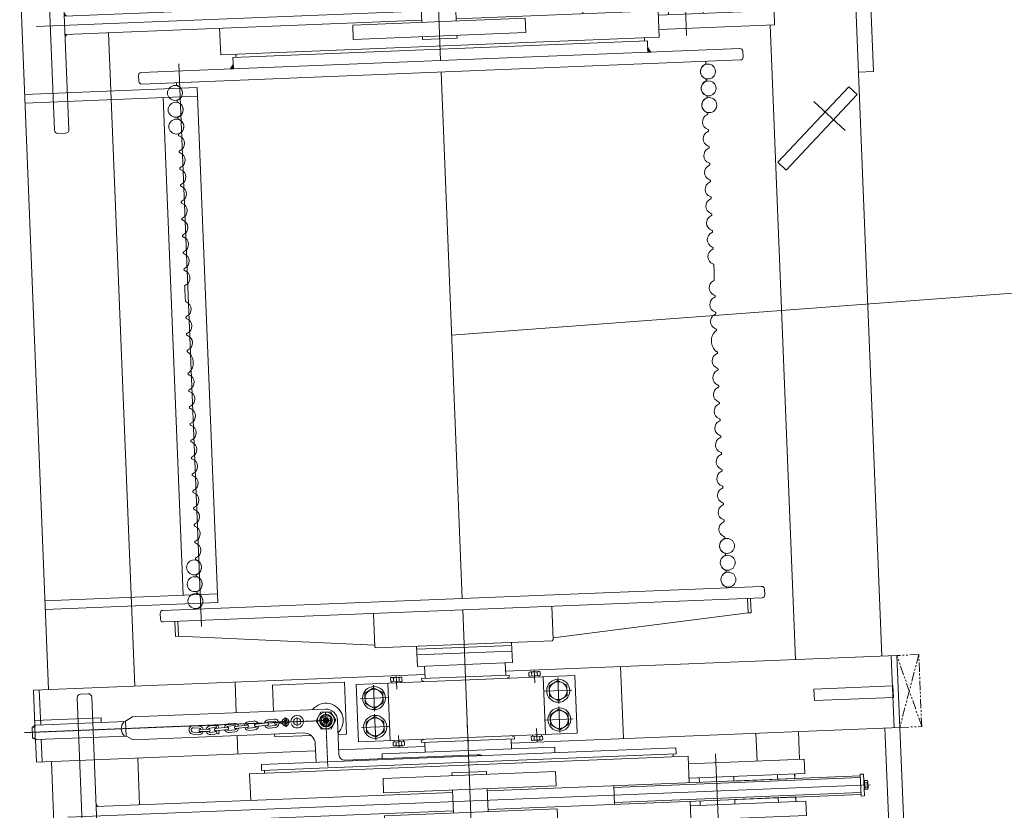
# Model space of a CAD drawing. Header units: millimetres. Extents: x 53746 to 116821, y -810352 to -765802.
# Tile 4 of 256: x 59640 to 61350, y -793924 to -792551. Entities that reach past the tile are written whole.
import ezdxf

# ---------------------------------------------------------------- set-up
doc = ezdxf.new("R2010")
doc.units = ezdxf.units.MM
doc.header["$MEASUREMENT"] = 0
for name, pattern in [('CENTER', [0.6, 0.4, -0.1, 0, -0.1]), ('CENTER2', [28.575, 19.05, -3.175, 3.175, -3.175]), ('DGN Style 3', [2002.806, 1430.575714, -572.230286]), ('DGN Style 4', [2290.351719, 1144.460571, -572.230286, 1.430576, -572.230286]), ('HIDDEN2', [0.1875, 0.125, -0.0625]), ('PHANTOM2', [31.75, 15.875, -3.175, 3.175, -3.175, 3.175, -3.175])]:
    doc.linetypes.add(name, pattern=pattern)
doc.layers.add('Main Cradle Rails', color=7, linetype='Continuous', lineweight=0)

# ---------------------------------------------------------------- blocks, each defined once
blk = doc.blocks.new('A$C3E8C24B4_2')
at = {"color": 0, "lineweight": -2}
for p, q in [((-70, 30), (-70, 260)), ((-72, 51), (-70, 51)), ((0, 20), (-60, 20)), ((20, 0), (20, -335.5)), ((-40, -20), (-72, -20)), ((-20, -40), (-20, -335.5)), ((-5.5, -67.8), (-1.7, -68)), ((-1.6, -66.1), (-3, -87.3)), ((0.7, -87.6), (2.1, -66.4)), ((2, -68.3), (5.7, -68.5)), ((-2, -71.7), (-5.7, -71.5)), ((5.5, -72.2), (1.7, -72)), ((-9.4, -98.8), (-8.8, -88.8)), ((-5.7, -99.1), (-5, -89.1)), ((-4, -101.1), (-5.4, -122.3)), ((-1.6, -122.5), (-0.2, -101.3)), ((2.4, -89.6), (1.8, -99.6)), ((5.5, -99.8), (6.2, -89.8)), ((-11.8, -133.7), (-11.1, -123.8)), ((-8, -134), (-7.4, -124)), ((-6.3, -136), (-7.7, -157.2)), ((-4, -157.4), (-2.6, -136.2)), ((0.1, -124.5), (-0.6, -134.5)), ((3.2, -134.7), (3.9, -124.8)), ((-13.5, -158.7), (-14.1, -168.7)), ((-9.7, -158.9), (-10.4, -168.9)), ((-8.6, -170.9), (-10.1, -192.1)), ((-2.9, -169.4), (-2.2, -159.4)), ((1.5, -159.7), (0.8, -169.7)), ((-9.7, -186.5), (-13.4, -186.2)), ((-6.3, -192.4), (-4.9, -171.1)), ((-2.2, -187), (-5.9, -186.7)), ((-15.8, -193.6), (-16.3, -200.7)), ((-13.7, -190), (-9.9, -190.2)), ((-12.5, -201), (-12, -193.8)), ((-10.8, -203.1), (-10.5, -218.9)), ((-6.7, -218.8), (-7, -203.1)), ((-6.2, -190.5), (-2.4, -190.7)), ((-4.6, -194.3), (-5, -201.5)), ((-1.3, -201.7), (-0.8, -194.6)), ((-15.8, -221.6), (-14.6, -231.5)), ((-12.1, -221.2), (-10.9, -231.1)), ((-3.4, -230.2), (-4.6, -220.3)), ((-0.9, -219.8), (0.3, -229.7)), ((-13, -347.5), (-20, -335.5)), ((13, -347.5), (20, -335.5)), ((12.5, -347.5), (-13.5, -347.5)), ((-13, -347.5), (-13, -503.5)), ((-13, -347.5), (13, -347.5)), ((12, -503.5), (12, -347.5)), ((-12.8, -504.4), (-10, -510)), ((-11, -505.5), (10, -505.5)), ((-11, -505.5), (10, -505.5)), ((-10, -510), (-10, -505.5)), ((9, -510), (-10, -510)), ((11.8, -504.4), (9, -510)), ((9, -510), (9, -505.5))]:
    blk.add_line(p, q, dxfattribs=at)
at = {"color": 0, "linetype": 'HIDDEN2', "lineweight": -2, "ltscale": 25}
blk.add_line((-72, 67), (-70, 67), dxfattribs=at)
at = {"color": 0, "linetype": 'CENTER', "lineweight": -2, "ltscale": 5}
for p, q in [((14.5, 0), (-14.5, 0)), ((0, 11.8), (0, -11.8)), ((0, -42.6), (0, -57.4)), ((7.2, -70), (-7.2, -70))]:
    blk.add_line(p, q, dxfattribs=at)
at = {"color": 0, "linetype": 'CENTER', "lineweight": -2, "ltscale": 0.5}
for p, q in [((-80, 0), (0, 0)), ((0, 0), (0, -524.3))]:
    blk.add_line(p, q, dxfattribs=at)
at = {"color": 0, "linetype": 'CENTER', "lineweight": -2}
blk.add_line((7.2, -50), (-7.2, -50), dxfattribs=at)
at = {"color": 0, "lineweight": -2, "flags": 128}
blk.add_lwpolyline([(0, 17), (14.7, 8.5), (14.7, -8.5), (0, -17), (-14.7, -8.5), (-14.7, 8.5), (0, 17)], close=True, dxfattribs=at)
for points in [[(0, 5.5), (4.8, 2.8), (4.8, -2.8), (0, -5.5), (-4.8, -2.8), (-4.8, 2.8), (0, 5.5)], [(-10.1, -505.6), (-10.1, -509.6), (-12.4, -505), (-11.3, -505.7), (-10.3, -505.6), (-10.2, -509.1), (-12.1, -505.3), (-11.1, -506.1), (-10.4, -505.7), (-10.4, -508.4), (-11.8, -505.8), (-11.2, -506.3), (-10.5, -506.1), (-10.5, -507.9), (-11.4, -506.3), (-10.7, -506.4), (-10.7, -507.3), (-11, -506.5), (-10.7, -506.7), (-10.5, -505.8), (-11.6, -505.7), (-10.4, -507.1), (-11.2, -506.6), (-10.3, -508.3)], [(9.1, -505.6), (9.1, -509.6), (11.4, -505), (10.3, -505.7), (9.3, -505.6), (9.2, -509.1), (11.1, -505.3), (10.1, -506.1), (9.4, -505.7), (9.4, -508.4), (10.8, -505.8), (10.2, -506.3), (9.5, -506.1), (9.5, -507.9), (10.4, -506.3), (9.7, -506.4), (9.7, -507.3), (10, -506.5), (9.7, -506.7), (9.5, -505.8), (10.6, -505.7), (9.4, -507.1), (10.2, -506.6), (9.3, -508.3)]]:
    blk.add_lwpolyline(points, dxfattribs=at)
at = {"color": 0, "lineweight": -2}
for centre, radius in [((0, 0), 14.7), ((0, 0), 11), ((0, 0), 10), ((0, 0), 4.76), ((0, 0), 4.12), ((0, 0), 3), ((0, 0), 2.5), ((0, -50), 6.25), ((0, -50), 6.25), ((0, -70), 6.25)]:
    blk.add_circle(centre, radius, dxfattribs=at)
for centre, radius, start, end in [((-90, 260), 20, 0, 25.8407), ((-60, 30), 10, 180, 269.9999), ((0, 0), 30, 311.8116, 138.1897), ((0, 0), 30, 311.8116, 138.1897), ((0, 0), 20, 0, 89.9999), ((0, 0), 8, 60, 30), ((-40, -40), 20, 360, 90), ((0, -50), 11, 275.9877, 256.3587), ((-5.6, -69.6), 1.87, 86.1628, 176.1668), ((0.3, -66.3), 1.87, 356.1668, 176.1724), ((-1.3, -89.3), 7.5, 100.6511, 176.1729), ((-5.6, -69.6), 1.87, 176.1668, 266.1921), ((-1.3, -89.3), 7.5, 356.1703, 71.6957), ((5.6, -70.4), 1.87, 266.1776, 356.1668), ((5.6, -70.4), 1.87, 356.1668, 86.1772), ((-2, -99.3), 7.5, 176.1707, 251.6986), ((-2, -99.3), 3.75, 176.1705, 236.1749), ((-1.3, -89.3), 3.75, 116.1682, 176.1709), ((-2.1, -101.2), 1.87, 356.1729, 176.1658), ((-1.2, -87.5), 1.87, 176.1715, 356.1686), ((-2, -99.3), 7.5, 280.6513, 356.1705), ((-2, -99.3), 3.75, 296.1758, 356.17), ((-1.3, -89.3), 3.75, 356.1696, 56.17), ((-3.6, -124.3), 7.5, 100.6474, 176.1721), ((-3.6, -124.3), 7.5, 356.1701, 71.6958), ((-4.3, -134.2), 7.5, 176.1699, 251.6917), ((-4.3, -134.2), 3.75, 176.171, 236.1688), ((-3.6, -124.3), 3.75, 116.1748, 176.1712), ((-4.4, -136.1), 1.87, 356.1724, 176.1672), ((-3.5, -122.4), 1.87, 176.1677, 356.1705), ((-4.3, -134.2), 7.5, 280.6475, 356.1701), ((-4.3, -134.2), 3.75, 296.169, 356.1693), ((-3.6, -124.3), 3.75, 356.1688, 56.1761), ((-6, -159.2), 7.5, 100.6513, 176.1712), ((-6, -159.2), 7.5, 356.1703, 71.6917), ((-6.6, -169.2), 7.5, 176.171, 251.692), ((-6.6, -169.2), 3.75, 176.1695, 236.1687), ((-6, -159.2), 3.75, 116.169, 176.1696), ((-6.8, -171), 1.87, 356.1729, 176.17), ((-5.8, -157.3), 1.87, 176.1672, 356.1719), ((-6.6, -169.2), 7.5, 280.6475, 356.1707), ((-6.6, -169.2), 3.75, 296.1616, 356.171), ((-6, -159.2), 3.75, 356.1719, 56.175), ((-13.5, -188.1), 1.87, 86.1772, 176.1701), ((-13.5, -188.1), 1.87, 176.1701, 266.1628), ((-2.3, -188.9), 1.87, 356.1668, 86.1771), ((-8.8, -201.2), 7.5, 176.1711, 255.3956), ((-8.3, -194.1), 7.5, 144.6959, 176.172), ((-8.8, -201.2), 3.75, 176.1708, 238.2375), ((-8.3, -194.1), 3.75, 116.1701, 176.1712), ((-8.9, -203.1), 1.87, 1.171, 181.1696), ((-8.2, -192.2), 1.87, 176.169, 356.1729), ((-8.8, -201.2), 3.75, 298.3183, 356.1709), ((-8.8, -201.2), 7.5, 284.3583, 356.17), ((-8.3, -194.1), 3.75, 356.1705, 56.162), ((-2.3, -188.9), 1.87, 266.1627, 356.1668), ((-8.3, -194.1), 7.5, 356.1709, 27.6452), ((-8.4, -220.7), 7.5, 107.1604, 186.9994), ((-8.4, -220.7), 3.75, 124.5899, 187.0001), ((-8.6, -218.8), 1.87, 181.1697, 7.0029), ((-8.4, -220.7), 7.5, 7.0004, 78.1925), ((-8.4, -220.7), 3.75, 7.001, 64.478), ((-7.1, -230.6), 7.5, 186.9999, 7.0001), ((-7.1, -230.6), 3.75, 186.9994, 7.0003), ((-0.5, -337.4), 18.1, 226.3966, 313.6034), ((-11, -503.5), 2, 180, 270), ((-11, -503.5), 2, 180, 270), ((-11, -503.5), 2, 180, 270), ((-11, -503.5), 2, 180, 270), ((10, -503.5), 2, 270, 0), ((10, -503.5), 2, 270, 0), ((10, -503.5), 2, 270, 0)]:
    blk.add_arc(centre, radius, start, end, dxfattribs=at)
blk = doc.blocks.new('A$C55094F60')
at = {"color": 0, "lineweight": -2}
for p, q in [((187.5, -24.5), (187.5, 1369.1)), ((206.5, 1358.8), (168.5, 1358.8)), ((206.5, 1352.8), (168.5, 1352.8)), ((195.6, 1359.7), (179.6, 1359.7)), ((195.6, 1359.7), (179.6, 1359.7)), ((179.6, 1359.7), (179.6, 1359.3)), ((179.6, 1359.7), (179.6, 1358.8)), ((195.5, 1358.8), (179.6, 1358.8)), ((180.1, 1364.4), (180.1, 1359.7)), ((180.1, 1364.4), (180.1, 1359.7)), ((193.2, 1365.4), (181.9, 1365.4)), ((193.2, 1365.4), (181.9, 1365.4)), ((183.8, 1364.4), (183.8, 1359.7)), ((183.8, 1364.4), (183.8, 1359.7)), ((191.3, 1364.4), (191.3, 1359.7)), ((191.3, 1364.4), (191.3, 1359.7)), ((195.1, 1359.7), (195.1, 1364.4)), ((195.1, 1359.7), (195.1, 1364.4)), ((195.6, 1359.3), (195.6, 1359.7)), ((195.6, 1358.8), (195.6, 1359.7)), ((252.1, 1103.3), (126.5, 1103.3)), ((203.5, 924.8), (171.5, 924.8))]:
    blk.add_line(p, q, dxfattribs=at)
at = {"color": 0, "linetype": 'Continuous', "lineweight": -2}
for p, q in [((168.5, 1358.8), (168.5, 1352.8)), ((171.5, 1352.8), (171.5, 704.8)), ((174.6, 924.8), (174.6, 1352.8)), ((200.6, 1352.8), (200.6, 924.8)), ((203.5, 704.8), (203.5, 1352.8)), ((206.5, 1352.8), (206.5, 1358.8)), ((138.5, 1256.6), (163.5, 1256.6)), ((138.5, 1055.7), (138.5, 1256.6)), ((236.5, 1256.6), (236.5, 1055.7)), ((171.5, 1239.3), (163.5, 1239.3)), ((171.5, 1239.1), (163.5, 1239.1)), ((171.5, 1133.3), (171.5, 1239.1)), ((211.5, 1239.3), (203.5, 1239.3)), ((211.5, 1239.1), (203.5, 1239.1)), ((203.5, 1239.1), (203.5, 1133.3)), ((171.5, 1209.1), (163.5, 1209.1)), ((211.5, 1209.1), (203.5, 1209.1)), ((171.5, 1133.3), (163.5, 1133.3)), ((211.5, 1133.3), (203.5, 1133.3)), ((171.5, 1073.3), (163.5, 1073.3)), ((211.5, 1073.3), (203.5, 1073.3)), ((125, 1055.8), (125, 293.8)), ((171.5, 1055.8), (125, 1055.8)), ((250, 1055.8), (203.5, 1055.8)), ((250, 1055.8), (250, 293.8)), ((142.5, 824.7), (142.5, 524.8)), ((167.5, 824.7), (142.5, 824.7)), ((167.5, 524.8), (167.5, 824.7)), ((171.5, 644.8), (171.5, 25.3)), ((203.5, 25.3), (203.5, 644.8)), ((142.5, 524.8), (167.5, 524.8)), ((171.5, 293.8), (125, 293.8)), ((250, 293.8), (203.5, 293.8)), ((0, 6), (0, 19.3)), ((394, 25.3), (6, 25.3)), ((167.4, 25.3), (171.5, 28)), ((207.5, 25.3), (203.5, 28)), ((203.8, 27.9), (204.5, 27.8)), ((400, 6), (400, 19.3)), ((6, 0), (394, 0))]:
    blk.add_line(p, q, dxfattribs=at)
at = {"color": 0, "linetype": 'Continuous', "lineweight": -2, "flags": 128}
for points in [[(163.5, 1256.6), (163.5, 1055.8)], [(211.5, 1055.8), (211.5, 1256.6), (236.5, 1256.6)], [(232.5, 524.8), (232.5, 824.7), (207.5, 824.7), (207.5, 524.8)], [(142.5, 704.8), (137.5, 704.8), (137.5, 644.8), (142.5, 644.8)], [(167.5, 704.8), (207.5, 704.8)], [(232.5, 704.8), (237.5, 704.8), (237.5, 644.8), (232.5, 644.8)], [(207.5, 644.8), (167.5, 644.8)], [(207.5, 524.8), (232.5, 524.8)], [(170.9, 25.7), (171.4, 27.4), (168.2, 25.6), (170.4, 25.6), (170.7, 27.5), (168.4, 25.6), (170.3, 26.1), (169.7, 26.5), (170.9, 28.1), (170.1, 26.1)], [(206.6, 25.6), (203.8, 28.3), (203.8, 25.3), (206.1, 25.7), (204.4, 27.5), (204.2, 26.2), (206.1, 26), (203.7, 27.4), (203.9, 27.6), (204.8, 25.6), (206.6, 26.3), (203.8, 27.9)], [(204.5, 27.8), (204, 25.8), (206.3, 25.7), (205.1, 26.6)]]:
    blk.add_lwpolyline(points, dxfattribs=at)
at = {"color": 0, "lineweight": -2}
for centre, radius, start, end in [((181.9, 1363.1), 2.26, 33.855, 146.145), ((181.9, 1363.1), 2.26, 33.855, 146.145), ((187.6, 1357.8), 7.53, 60.1372, 119.8628), ((187.6, 1357.8), 7.53, 60.1372, 119.8628), ((193.2, 1363.1), 2.26, 33.855, 146.145), ((193.2, 1363.1), 2.26, 33.855, 146.145)]:
    blk.add_arc(centre, radius, start, end, dxfattribs=at)
at = {"color": 0, "linetype": 'Continuous', "lineweight": -2}
for centre, start, end in [((6, 19.3), 90.0008, 180), ((394, 19.3), 0, 90.0008), ((6, 6), 180, 270), ((394, 6), 270, 0)]:
    blk.add_arc(centre, 6, start, end, dxfattribs=at)
blk = doc.blocks.new('*U58')
at = {"color": 7, "linetype": 'PHANTOM2', "lineweight": 0}
for p, q in [((427.1, 831.8), (302.1, 793.8)), ((302.1, 831.8), (427.1, 793.8)), ((427.1, 831.8), (302.1, 831.8)), ((302.1, 831.8), (302.1, 793.5)), ((427.1, 793.8), (427.1, 831.8))]:
    blk.add_line(p, q, dxfattribs=at)
at = {"color": 7, "lineweight": 0}
for p, q in [((-1027.9, 793.8), (-712.9, 793.8)), ((-712.9, 793.8), (-712.9, 767.8)), ((302.1, 793.8), (652.1, 793.8)), ((302.1, 793.8), (302.1, 113.8)), ((427.1, 793.8), (427.1, 118.8)), ((302.1, 783.8), (427.1, 783.8)), ((374.6, 784.7), (354.6, 784.7)), ((354.6, 647.5), (354.6, 784.7)), ((374.6, 647.5), (374.6, 784.7)), ((-1027.9, 767.8), (302.1, 767.8)), ((-674.2, 764), (-688.5, 750)), ((-674.2, 764), (-547.9, 635.8)), ((427.1, 767.8), (1682.1, 767.8)), ((-688.5, 750), (-562.2, 621.7)), ((-547.9, 635.8), (-562.2, 621.7)), ((374.6, 647.5), (354.6, 647.5)), ((-800.9, 617.8), (302.1, 617.8)), ((427.1, 617.8), (475.6, 617.8)), ((-747.4, 568.8), (-757.4, 568.8)), ((177.6, 568.8), (187.6, 568.8)), ((-762.4, 563.8), (-762.4, -476.2)), ((-742.4, -476.2), (-742.4, 563.8)), ((172.6, -476.2), (172.6, 563.8)), ((192.6, 563.8), (192.6, -476.2)), ((217.6, 543.8), (192.6, 543.8)), ((217.6, 538.8), (192.6, 538.8)), ((217.6, 538.8), (217.6, 543.8)), ((217.6, 538.8), (247.6, 198.8)), ((475.6, 543.8), (427.1, 543.8)), ((-738.7, 503.6), (-742.4, 503.6)), ((-737.7, 502.9), (-737.2, 501.8)), ((-711.6, 502.9), (-712.1, 501.8)), ((-709.4, 503.6), (-710.6, 503.6)), ((-708.5, 502.9), (-707.9, 501.8)), ((-682.3, 502.9), (-682.9, 501.8)), ((-680.2, 503.6), (-681.4, 503.6)), ((-679.2, 502.9), (-678.7, 501.8)), ((-653.1, 502.9), (-653.6, 501.8)), ((-650.9, 503.6), (-652.1, 503.6)), ((-650, 502.9), (-649.4, 501.8)), ((-623.8, 502.9), (-624.4, 501.8)), ((-621.7, 503.6), (-622.9, 503.6)), ((-620.7, 502.9), (-620.2, 501.8)), ((-594.6, 502.9), (-595.1, 501.8)), ((-593.6, 503.6), (-592.4, 503.6)), ((-591.5, 502.9), (-590.9, 501.8)), ((-565.3, 502.9), (-565.9, 501.8)), ((-563.2, 503.6), (-564.4, 503.6)), ((-562.2, 502.9), (-561.7, 501.8)), ((-536.1, 502.9), (-536.6, 501.8)), ((-533.9, 503.6), (-535.1, 503.6)), ((-533, 502.9), (-532.4, 501.8)), ((-506.8, 502.9), (-507.4, 501.8)), ((-505.9, 503.6), (-504.7, 503.6)), ((-503.7, 502.9), (-503.2, 501.8)), ((-477.6, 502.9), (-478.1, 501.8)), ((-475.4, 503.6), (-476.6, 503.6)), ((-474.5, 502.9), (-473.9, 501.8)), ((-448.3, 502.9), (-448.9, 501.8)), ((-446.2, 503.6), (-447.4, 503.6)), ((-445.2, 502.9), (-444.7, 501.8)), ((-419.1, 502.9), (-419.6, 501.8)), ((-418.1, 503.6), (-416.9, 503.6)), ((-416, 502.9), (-415.4, 501.8)), ((-389.8, 502.9), (-390.4, 501.8)), ((-387.7, 503.6), (-388.9, 503.6)), ((-361.7, 502.9), (-361.2, 501.8)), ((-335.6, 502.9), (-336.1, 501.8)), ((-333.4, 503.6), (-334.6, 503.6)), ((-332.5, 502.9), (-331.9, 501.8)), ((-306.3, 502.9), (-306.9, 501.8)), ((-304.2, 503.6), (-305.4, 503.6)), ((-303.2, 502.9), (-302.7, 501.8)), ((-277.1, 502.9), (-277.6, 501.8)), ((-274.9, 503.6), (-276.1, 503.6)), ((-274, 502.9), (-273.4, 501.8)), ((-237.8, 502.9), (-238.4, 501.8)), ((-235.7, 503.6), (-236.9, 503.6)), ((-234.7, 502.9), (-234.2, 501.8)), ((-208.6, 502.9), (-209.1, 501.8)), ((-206.4, 503.6), (-207.6, 503.6)), ((-205.5, 502.9), (-204.9, 501.8)), ((-179.3, 502.9), (-179.9, 501.8)), ((-178.4, 503.6), (-177.2, 503.6)), ((-176.2, 502.9), (-175.7, 501.8)), ((-150.1, 502.9), (-150.6, 501.8)), ((-147.9, 503.6), (-149.1, 503.6)), ((-147, 502.9), (-146.4, 501.8)), ((-120.8, 502.9), (-121.4, 501.8)), ((-118.7, 503.6), (-119.9, 503.6)), ((-117.7, 502.9), (-117.2, 501.8)), ((-91.6, 502.9), (-92.1, 501.8)), ((-90.6, 503.6), (-89.4, 503.6)), ((-88.5, 502.9), (-87.9, 501.8)), ((-62.3, 502.9), (-62.9, 501.8)), ((-60.2, 503.6), (-61.4, 503.6)), ((-59.2, 502.9), (-58.7, 501.8)), ((-33.1, 502.9), (-33.6, 501.8)), ((-30.9, 503.6), (-32.1, 503.6)), ((-30, 502.9), (-29.4, 501.8)), ((-3.8, 502.9), (-4.4, 501.8)), ((-2.9, 503.6), (-1.7, 503.6)), ((-0.7, 502.9), (-0.2, 501.8)), ((25.4, 502.9), (24.9, 501.8)), ((27.6, 503.6), (26.4, 503.6)), ((28.5, 502.9), (29.1, 501.8)), ((54.7, 502.9), (54.1, 501.8)), ((56.8, 503.6), (55.6, 503.6)), ((57.8, 502.9), (58.3, 501.8)), ((83.9, 502.9), (83.4, 501.8)), ((86.1, 503.6), (84.9, 503.6)), ((87, 502.9), (87.6, 501.8)), ((113.2, 502.9), (112.6, 501.8)), ((115.3, 503.6), (114.1, 503.6)), ((116.3, 502.9), (116.8, 501.8)), ((142.4, 502.9), (141.9, 501.8)), ((143.4, 503.6), (144.6, 503.6)), ((145.5, 502.9), (146.1, 501.8)), ((171.7, 502.9), (171.1, 501.8)), ((-787.4, 398.8), (-782.4, 398.8)), ((-782.4, 403.8), (-762.4, 403.8)), ((-782.4, 403.8), (-782.4, -316.2)), ((447.1, 403.8), (457.1, 403.8)), ((447.1, 403.8), (447.1, -316.2)), ((457.1, 403.8), (457.1, -316.2)), ((457.1, 398.8), (462.1, 398.8)), ((302.1, 313.8), (427.1, 313.8)), ((314.6, 233.8), (314.6, -146.2)), ((314.6, 233.8), (414.6, 233.8)), ((339.6, 179.9), (339.6, 227.7)), ((389.6, 179.9), (389.6, 227.7)), ((414.6, 233.8), (414.6, -146.2)), ((192.6, 198.8), (250.6, 198.8)), ((252.6, 196.8), (250.6, 198.8)), ((252.6, -109.2), (252.6, 196.8)), ((317.3, 203.8), (361.8, 203.8)), ((367.2, 203.8), (412, 203.8)), ((437.1, 193.8), (437.1, -106.2)), ((437.1, 193.8), (447.1, 193.8)), ((304.9, 156.5), (304.9, 171.2)), ((306.1, 173.6), (312.1, 173.6)), ((312.1, 154), (312.1, 173.6)), ((312.1, 171.8), (314.6, 171.8)), ((414.6, 178.8), (314.6, 178.8)), ((417.1, 171.8), (414.6, 171.8)), ((423, 173.6), (417.1, 173.6)), ((417.1, 154), (417.1, 173.6)), ((424.3, 156.5), (424.3, 171.2)), ((302.1, 163.8), (324, 163.8)), ((306.1, 168.7), (312.1, 168.7)), ((306.1, 158.9), (312.1, 158.9)), ((306.1, 154), (312.1, 154)), ((312.1, 164.8), (314.6, 163.8)), ((312.1, 163.8), (314.6, 162.8)), ((312.1, 155.9), (314.6, 155.9)), ((427.1, 163.8), (403.4, 163.8)), ((417.1, 164.8), (414.6, 163.8)), ((417.1, 163.8), (414.6, 162.8)), ((417.1, 155.9), (414.6, 155.9)), ((423, 168.7), (417.1, 168.7)), ((423, 158.9), (417.1, 158.9)), ((423, 154), (417.1, 154)), ((287.6, 126.3), (252.6, 126.3)), ((257.6, 126.3), (257.6, -38.7)), ((267.6, 126.3), (267.6, -38.7)), ((287.6, 126.3), (287.6, -38.7)), ((309.1, 119.8), (309.1, -32.2)), ((309.1, 119.8), (312.6, 119.8)), ((312.6, 119.8), (313.7, 117.1)), ((416.5, 124.8), (415.5, 122.1)), ((420.1, 124.8), (416.5, 124.8)), ((420.1, -37.2), (420.1, 124.8)), ((287.6, 113.8), (309.1, 113.8)), ((437.1, 118.8), (420.1, 118.8)), ((422.7, 43.8), (391.7, 43.8)), ((287.6, -26.2), (309.1, -26.2)), ((302.1, -26.2), (302.1, -706.2)), ((309.1, -32.2), (312.6, -32.2)), ((312.6, -32.2), (313.7, -29.5)), ((437.1, -31.2), (420.1, -31.2)), ((427.1, -31.2), (427.1, -181.2)), ((287.6, -38.7), (252.6, -38.7)), ((416.5, -37.2), (415.5, -34.5)), ((420.1, -37.2), (416.5, -37.2)), ((306.1, -66.4), (312.1, -66.4)), ((312.1, -86), (312.1, -66.4)), ((312.1, -68.2), (314.6, -68.2)), ((417.1, -68.2), (414.6, -68.2)), ((423, -66.4), (417.1, -66.4)), ((417.1, -86), (417.1, -66.4)), ((302.1, -76.2), (325.4, -76.2)), ((304.9, -83.5), (304.9, -68.8)), ((306.1, -71.3), (312.1, -71.3)), ((306.1, -81.1), (312.1, -81.1)), ((312.1, -75.2), (314.6, -76.2)), ((312.1, -76.2), (314.6, -77.2)), ((312.1, -84.1), (314.6, -84.1)), ((427.1, -76.2), (405.9, -76.2)), ((417.1, -75.2), (414.6, -76.2)), ((417.1, -76.2), (414.6, -77.2)), ((417.1, -84.1), (414.6, -84.1)), ((423, -71.3), (417.1, -71.3)), ((423, -81.1), (417.1, -81.1)), ((424.3, -83.5), (424.3, -68.8)), ((306.1, -86), (312.1, -86)), ((414.6, -91.2), (314.6, -91.2)), ((339.6, -92.3), (339.6, -140.1)), ((389.6, -92.3), (389.6, -140.1)), ((423, -86), (417.1, -86)), ((192.6, -111.2), (250.6, -111.2)), ((218.6, -451.2), (247.6, -111.2)), ((250.6, -111.2), (252.6, -109.2)), ((316.8, -116.2), (362.3, -116.2)), ((367.2, -116.2), (411.9, -116.2)), ((437.1, -106.2), (445.1, -106.2)), ((314.6, -146.2), (414.6, -146.2)), ((310.1, -166.2), (400.1, -166.2)), ((310.1, -291.2), (310.1, -166.2)), ((400.1, -166.2), (400.1, -181.2)), ((400.1, -166.2), (400.1, -181.2)), ((427.1, -221.2), (427.1, -706.2)), ((400.1, -228), (400.1, -291.2)), ((400.1, -228), (400.1, -291.2)), ((355.1, -291.2), (310.1, -291.2)), ((400.1, -291.2), (395.1, -291.2)), ((400.1, -291.2), (395.1, -291.2)), ((-787.4, -311.2), (-782.4, -311.2)), ((-782.4, -316.2), (-762.4, -316.2)), ((447.1, -316.2), (457.1, -316.2)), ((457.1, -311.2), (462.1, -311.2)), ((302.1, -356.2), (355.1, -356.2)), ((395.1, -356.2), (427.1, -356.2)), ((-774.8, -410.3), (203, -410.3)), ((-738.7, -415.9), (-742.4, -415.9)), ((-737.7, -415.3), (-737.2, -414.2)), ((-711.6, -415.3), (-712.1, -414.2)), ((-709.4, -415.9), (-710.6, -415.9)), ((-708.5, -415.3), (-707.9, -414.2)), ((-682.3, -415.3), (-682.9, -414.2)), ((-680.2, -415.9), (-681.4, -415.9)), ((-679.2, -415.3), (-678.7, -414.2)), ((-653.1, -415.3), (-653.6, -414.2)), ((-650.9, -415.9), (-652.1, -415.9)), ((-650, -415.3), (-649.4, -414.2)), ((-623.8, -415.3), (-624.4, -414.2)), ((-621.7, -415.9), (-622.9, -415.9)), ((-620.7, -415.3), (-620.2, -414.2)), ((-594.6, -415.3), (-595.1, -414.2)), ((-593.6, -415.9), (-592.4, -415.9)), ((-591.5, -415.3), (-590.9, -414.2)), ((-565.3, -415.3), (-565.9, -414.2)), ((-563.2, -415.9), (-564.4, -415.9)), ((-562.2, -415.3), (-561.7, -414.2)), ((-536.1, -415.3), (-536.6, -414.2)), ((-533.9, -415.9), (-535.1, -415.9)), ((-533, -415.3), (-532.4, -414.2)), ((-506.8, -415.3), (-507.4, -414.2)), ((-505.9, -415.9), (-504.7, -415.9)), ((-503.7, -415.3), (-503.2, -414.2)), ((-477.6, -415.3), (-478.1, -414.2)), ((-475.4, -415.9), (-476.6, -415.9)), ((-474.5, -415.3), (-473.9, -414.2)), ((-448.3, -415.3), (-448.9, -414.2)), ((-446.2, -415.9), (-447.4, -415.9)), ((-445.2, -415.3), (-444.7, -414.2)), ((-419.1, -415.3), (-419.6, -414.2)), ((-418.1, -415.9), (-416.9, -415.9)), ((-416, -415.3), (-415.4, -414.2)), ((-389.8, -415.3), (-390.4, -414.2)), ((-387.7, -415.9), (-388.9, -415.9)), ((-361.7, -415.3), (-361.2, -414.2)), ((-335.6, -415.3), (-336.1, -414.2)), ((-333.4, -415.9), (-334.6, -415.9)), ((-332.5, -415.3), (-331.9, -414.2)), ((-306.3, -415.3), (-306.9, -414.2)), ((-304.2, -415.9), (-305.4, -415.9)), ((-303.2, -415.3), (-302.7, -414.2)), ((-277.1, -415.3), (-277.6, -414.2)), ((-274.9, -415.9), (-276.1, -415.9)), ((-274, -415.3), (-273.4, -414.2)), ((-237.8, -415.3), (-238.4, -414.2)), ((-235.7, -415.9), (-236.9, -415.9)), ((-234.7, -415.3), (-234.2, -414.2)), ((-208.6, -415.3), (-209.1, -414.2)), ((-206.4, -415.9), (-207.6, -415.9)), ((-205.5, -415.3), (-204.9, -414.2)), ((-179.3, -415.3), (-179.9, -414.2)), ((-178.4, -415.9), (-177.2, -415.9)), ((-176.2, -415.3), (-175.7, -414.2)), ((-150.1, -415.3), (-150.6, -414.2)), ((-147.9, -415.9), (-149.1, -415.9)), ((-147, -415.3), (-146.4, -414.2)), ((-120.8, -415.3), (-121.4, -414.2)), ((-118.7, -415.9), (-119.9, -415.9)), ((-117.7, -415.3), (-117.2, -414.2)), ((-91.6, -415.3), (-92.1, -414.2)), ((-90.6, -415.9), (-89.4, -415.9)), ((-88.5, -415.3), (-87.9, -414.2)), ((-62.3, -415.3), (-62.9, -414.2)), ((-60.2, -415.9), (-61.4, -415.9)), ((-59.2, -415.3), (-58.7, -414.2)), ((-33.1, -415.3), (-33.6, -414.2)), ((-30.9, -415.9), (-32.1, -415.9)), ((-30, -415.3), (-29.4, -414.2)), ((-3.8, -415.3), (-4.4, -414.2)), ((-2.9, -415.9), (-1.7, -415.9)), ((-0.7, -415.3), (-0.2, -414.2)), ((25.4, -415.3), (24.9, -414.2)), ((27.6, -415.9), (26.4, -415.9)), ((28.5, -415.3), (29.1, -414.2)), ((54.7, -415.3), (54.1, -414.2)), ((56.8, -415.9), (55.6, -415.9)), ((57.8, -415.3), (58.3, -414.2)), ((83.9, -415.3), (83.4, -414.2)), ((86.1, -415.9), (84.9, -415.9)), ((87, -415.3), (87.6, -414.2)), ((113.2, -415.3), (112.6, -414.2)), ((115.3, -415.9), (114.1, -415.9)), ((116.3, -415.3), (116.8, -414.2)), ((142.4, -415.3), (141.9, -414.2)), ((143.4, -415.9), (144.6, -415.9)), ((145.5, -415.3), (146.1, -414.2)), ((171.7, -415.3), (171.1, -414.2)), ((218.6, -451.2), (192.6, -451.2)), ((218.6, -456.2), (192.6, -456.2)), ((218.6, -451.2), (218.6, -456.2)), ((-747.4, -481.2), (-757.4, -481.2)), ((187.6, -481.2), (177.6, -481.2)), ((-833.9, -530.2), (302.1, -530.2)), ((427.1, -530.2), (508.6, -530.2)), ((363.1, -591), (354.6, -591)), ((354.6, -591), (354.6, -706.2)), ((-942.4, -680.2), (302.1, -680.2)), ((427.1, -680.2), (1682.1, -680.2)), ((302.1, -696.2), (363.1, -696.2)), ((388.1, -696.2), (427.1, -696.2)), ((302.1, -706.2), (363.6, -706.2)), ((387.6, -706.2), (427.1, -706.2))]:
    blk.add_line(p, q, dxfattribs=at)
at = {"color": 7, "linetype": 'CENTER2', "lineweight": 0, "ltscale": 40}
blk.add_line((-612.8, 740.4), (-665.4, 688.5), dxfattribs=at)
at = {"color": 1, "linetype": 'DGN Style 4', "lineweight": 0}
for p, q in [((-1418.9, 43.8), (-762.4, 43.8)), ((-742.4, 43.8), (172.6, 43.8)), ((192.6, 43.8), (612.1, 43.8))]:
    blk.add_line(p, q, dxfattribs=at)
at = {"color": 7, "linetype": 'Continuous', "lineweight": 0}
for p, q in [((-732.4, -380.3), (162.6, -380.3)), ((-732.4, -380.3), (-732.4, -680.2)), ((-717.4, -380.3), (-717.4, -680.2)), ((147.6, -380.3), (147.6, -680.2)), ((162.6, -380.3), (162.6, -680.2)), ((-717.4, -440.3), (147.6, -440.3))]:
    blk.add_line(p, q, dxfattribs=at)
at = {"color": 7, "lineweight": 0, "flags": 128}
for points in [[(-762.4, 408.8), (-762.4, 403.8), (-770.4, 403.8), (-762.4, 408.8), (-762.6, 403.9), (-770, 403.9), (-762.6, 408.6), (-762.7, 404.1), (-769.7, 404.1), (-762.7, 408.5), (-762.9, 404.2), (-769.4, 404.2), (-762.8, 408.4), (-763.1, 404.4), (-768.9, 404.4), (-762.9, 408.1), (-763.3, 404.6), (-768.4, 404.6), (-762.7, 408), (-763.5, 404.9), (-767.9, 404.7), (-762.7, 407.8), (-763.7, 405.1), (-767.5, 404.9), (-763.1, 407.4), (-764, 405.3), (-767.1, 405), (-763.3, 407.2), (-764.2, 405.5), (-766.7, 405.2), (-763.3, 407.2), (-764.4, 405.8), (-766.3, 405.5), (-763.8, 406.8), (-764.6, 406), (-765.7, 405.7), (-764.2, 406.4), (-764.6, 406), (-765.2, 405.9), (-764.6, 406)], [(-762.4, -321.2), (-762.4, -316.2), (-770.4, -316.2), (-762.4, -321.2), (-762.6, -316.3), (-770, -316.3), (-762.6, -321), (-762.7, -316.5), (-769.7, -316.4), (-762.7, -320.9), (-762.9, -316.6), (-769.4, -316.6), (-762.8, -320.8), (-763.1, -316.8), (-768.9, -316.8), (-762.9, -320.5), (-763.3, -317), (-768.4, -316.9), (-762.7, -320.4), (-763.5, -317.2), (-767.9, -317.1), (-762.7, -320.1), (-763.7, -317.5), (-767.5, -317.3), (-763.1, -319.8), (-764, -317.7), (-767.1, -317.4), (-763.3, -319.6), (-764.2, -317.9), (-766.7, -317.6), (-763.3, -319.6), (-764.4, -318.2), (-766.3, -317.8), (-763.8, -319.2), (-764.6, -318.4), (-765.7, -318.1), (-764.2, -318.8), (-764.6, -318.4), (-765.2, -318.3), (-764.6, -318.4)]]:
    blk.add_lwpolyline(points, dxfattribs=at)
for points in [[(330.6, 188.3), (321.7, 203.8), (330.6, 219.3), (348.5, 219.3), (357.4, 203.8), (348.5, 188.3), (330.6, 188.3)], [(380.6, 188.3), (371.7, 203.8), (380.6, 219.3), (398.5, 219.3), (407.4, 203.8), (398.5, 188.3), (380.6, 188.3)], [(330.6, -131.7), (321.7, -116.2), (330.6, -100.7), (348.5, -100.7), (357.4, -116.2), (348.5, -131.7), (330.6, -131.7)], [(380.6, -131.7), (371.7, -116.2), (380.6, -100.7), (398.5, -100.7), (407.4, -116.2), (398.5, -131.7), (380.6, -131.7)]]:
    blk.add_lwpolyline(points, close=True, dxfattribs=at)
at = {"color": 7, "lineweight": 0}
for centre, radius in [((-724.7, 506.8), 13), ((-695.4, 506.8), 13), ((-666.2, 506.8), 13), ((100.1, 506.8), 13), ((129.3, 506.8), 13), ((158.6, 506.8), 13), ((339.6, 203.8), 20), ((389.6, 203.8), 20), ((339.6, 203.8), 15.5), ((389.6, 203.8), 15.5), ((339.6, -116.2), 20), ((339.6, -116.2), 15.5), ((389.6, -116.2), 20), ((389.6, -116.2), 15.5), ((-724.7, -419.2), 13), ((-695.4, -419.2), 13), ((-666.2, -419.2), 13), ((100.1, -419.2), 13), ((129.3, -419.2), 13), ((158.6, -419.2), 13)]:
    blk.add_circle(centre, radius, dxfattribs=at)
for centre, radius, start, end in [((-757.4, 563.8), 5, 90, 180), ((-747.4, 563.8), 5, 0, 90), ((177.6, 563.8), 5, 90, 180), ((187.6, 563.8), 5, 0, 90), ((-738.7, 502.5), 1.06, 25, 90), ((-724.7, 507.6), 13.8, 205, 335), ((-710.6, 502.5), 1.06, 90, 155), ((-709.4, 502.5), 1.06, 25, 90), ((-695.4, 507.6), 13.8, 205, 335), ((-681.4, 502.5), 1.06, 90, 155), ((-680.2, 502.5), 1.06, 25, 90), ((-666.2, 507.6), 13.8, 205, 335), ((-652.1, 502.5), 1.06, 90, 155), ((-650.9, 502.5), 1.06, 25, 90), ((-636.9, 507.6), 13.8, 205, 335), ((-622.9, 502.5), 1.06, 90, 155), ((-621.7, 502.5), 1.06, 25, 90), ((-607.7, 507.6), 13.8, 205, 335), ((-593.6, 502.5), 1.06, 90, 155), ((-592.4, 502.5), 1.06, 25, 90), ((-578.4, 507.6), 13.8, 205, 335), ((-564.4, 502.5), 1.06, 90, 155), ((-563.2, 502.5), 1.06, 25, 90), ((-549.2, 507.6), 13.8, 205, 335), ((-535.1, 502.5), 1.06, 90, 155), ((-533.9, 502.5), 1.06, 25, 90), ((-519.9, 507.6), 13.8, 205, 335), ((-505.9, 502.5), 1.06, 90, 155), ((-504.7, 502.5), 1.06, 25, 90), ((-490.7, 507.6), 13.8, 205, 335), ((-476.6, 502.5), 1.06, 90, 155), ((-475.4, 502.5), 1.06, 25, 90), ((-461.4, 507.6), 13.8, 205, 335), ((-447.4, 502.5), 1.06, 90, 155), ((-446.2, 502.5), 1.06, 25, 90), ((-432.2, 507.6), 13.8, 205, 335), ((-418.1, 502.5), 1.06, 90, 155), ((-416.9, 502.5), 1.06, 25, 90), ((-402.9, 507.6), 13.8, 205, 335), ((-388.9, 502.5), 1.06, 90, 155), ((-386.7, -6), 509.5, 87.1941, 90.1141), ((-348.7, 507.6), 13.8, 205, 335), ((-334.6, 502.5), 1.06, 90, 155), ((-333.4, 502.5), 1.06, 25, 90), ((-319.4, 507.6), 13.8, 205, 335), ((-305.4, 502.5), 1.06, 90, 155), ((-304.2, 502.5), 1.06, 25, 90), ((-290.2, 507.6), 13.8, 205, 335), ((-276.1, 502.5), 1.06, 90, 155), ((-274.9, 502.5), 1.06, 25, 90), ((-255.9, 517), 23.2, 221.046, 318.954), ((-236.9, 502.5), 1.06, 90, 155), ((-235.7, 502.5), 1.06, 25, 90), ((-221.7, 507.6), 13.8, 205, 335), ((-207.6, 502.5), 1.06, 90, 155), ((-206.4, 502.5), 1.06, 25, 90), ((-192.4, 507.6), 13.8, 205, 335), ((-178.4, 502.5), 1.06, 90, 155), ((-177.2, 502.5), 1.06, 25, 90), ((-163.2, 507.6), 13.8, 205, 335), ((-149.1, 502.5), 1.06, 90, 155), ((-147.9, 502.5), 1.06, 25, 90), ((-133.9, 507.6), 13.8, 205, 335), ((-119.9, 502.5), 1.06, 90, 155), ((-118.7, 502.5), 1.06, 25, 90), ((-104.7, 507.6), 13.8, 205, 335), ((-90.6, 502.5), 1.06, 90, 155), ((-89.4, 502.5), 1.06, 25, 90), ((-75.4, 507.6), 13.8, 205, 335), ((-61.4, 502.5), 1.06, 90, 155), ((-60.2, 502.5), 1.06, 25, 90), ((-46.2, 507.6), 13.8, 205, 335), ((-32.1, 502.5), 1.06, 90, 155), ((-30.9, 502.5), 1.06, 25, 90), ((-16.9, 507.6), 13.8, 205, 335), ((-2.9, 502.5), 1.06, 90, 155), ((-1.7, 502.5), 1.06, 25, 90), ((12.3, 507.6), 13.8, 205, 335), ((26.4, 502.5), 1.06, 90, 155), ((27.6, 502.5), 1.06, 25, 90), ((41.6, 507.6), 13.8, 205, 335), ((55.6, 502.5), 1.06, 90, 155), ((56.8, 502.5), 1.06, 25, 90), ((70.8, 507.6), 13.8, 205, 335), ((84.9, 502.5), 1.06, 90, 155), ((86.1, 502.5), 1.06, 25, 90), ((100.1, 507.6), 13.8, 205, 335), ((114.1, 502.5), 1.06, 90, 155), ((115.3, 502.5), 1.06, 25, 90), ((129.3, 507.6), 13.8, 205, 335), ((143.4, 502.5), 1.06, 90, 155), ((144.6, 502.5), 1.06, 25, 90), ((158.6, 507.6), 13.8, 205, 335), ((172.6, 502.5), 1.06, 90, 155), ((307.9, 171.2), 3.03, 125.9383, 234.0617), ((421.2, 171.2), 3.03, 305.9383, 54.0617), ((315.1, 163.8), 10.2, 151.3779, 208.6221), ((307.9, 156.5), 3.03, 125.9383, 234.0617), ((414, 163.8), 10.2, 331.3779, 28.6221), ((421.2, 156.5), 3.03, 305.9383, 54.0617), ((413.6, 122.8), 2, 298.5638, 338.7073), ((315.5, 117.8), 2, 201.2927, 241.4362), ((315.5, -30.2), 2, 118.5638, 158.7073), ((413.6, -35.2), 2, 21.2927, 61.4362), ((307.9, -68.8), 3.03, 125.9383, 234.0617), ((421.2, -68.8), 3.03, 305.9383, 54.0617), ((315.1, -76.2), 10.2, 151.3779, 208.6221), ((307.9, -83.5), 3.03, 125.9383, 234.0617), ((414, -76.2), 10.2, 331.3779, 28.6221), ((421.2, -83.5), 3.03, 305.9383, 54.0617), ((-724.7, -420), 13.8, 25, 155), ((-695.4, -420), 13.8, 25, 155), ((-666.2, -420), 13.8, 25, 155), ((-636.9, -420), 13.8, 25, 155), ((-607.7, -420), 13.8, 25, 155), ((-578.4, -420), 13.8, 25, 155), ((-549.2, -420), 13.8, 25, 155), ((-519.9, -420), 13.8, 25, 155), ((-490.7, -420), 13.8, 25, 155), ((-461.4, -420), 13.8, 25, 155), ((-432.2, -420), 13.8, 25, 155), ((-402.9, -420), 13.8, 25, 155), ((-348.7, -420), 13.8, 25, 155), ((-319.4, -420), 13.8, 25, 155), ((-290.2, -420), 13.8, 25, 155), ((-255.9, -429.4), 23.2, 41.046, 138.954), ((-221.7, -420), 13.8, 25, 155), ((-192.4, -420), 13.8, 25, 155), ((-163.2, -420), 13.8, 25, 155), ((-133.9, -420), 13.8, 25, 155), ((-104.7, -420), 13.8, 25, 155), ((-75.4, -420), 13.8, 25, 155), ((-46.2, -420), 13.8, 25, 155), ((-16.9, -420), 13.8, 25, 155), ((12.3, -420), 13.8, 25, 155), ((41.6, -420), 13.8, 25, 155), ((70.8, -420), 13.8, 25, 155), ((100.1, -420), 13.8, 25, 155), ((129.3, -420), 13.8, 25, 155), ((158.6, -420), 13.8, 25, 155), ((-738.7, -414.9), 1.06, 270, 335), ((-710.6, -414.9), 1.06, 205, 270), ((-709.4, -414.9), 1.06, 270, 335), ((-681.4, -414.9), 1.06, 205, 270), ((-680.2, -414.9), 1.06, 270, 335), ((-652.1, -414.9), 1.06, 205, 270), ((-650.9, -414.9), 1.06, 270, 335), ((-622.9, -414.9), 1.06, 205, 270), ((-621.7, -414.9), 1.06, 270, 335), ((-593.6, -414.9), 1.06, 205, 270), ((-592.4, -414.9), 1.06, 270, 335), ((-564.4, -414.9), 1.06, 205, 270), ((-563.2, -414.9), 1.06, 270, 335), ((-535.1, -414.9), 1.06, 205, 270), ((-533.9, -414.9), 1.06, 270, 335), ((-505.9, -414.9), 1.06, 205, 270), ((-504.7, -414.9), 1.06, 270, 335), ((-476.6, -414.9), 1.06, 205, 270), ((-475.4, -414.9), 1.06, 270, 335), ((-447.4, -414.9), 1.06, 205, 270), ((-446.2, -414.9), 1.06, 270, 335), ((-418.1, -414.9), 1.06, 205, 270), ((-416.9, -414.9), 1.06, 270, 335), ((-388.9, -414.9), 1.06, 205, 270), ((-386.7, 93.6), 509.5, 269.8859, 272.8059), ((-334.6, -414.9), 1.06, 205, 270), ((-333.4, -414.9), 1.06, 270, 335), ((-305.4, -414.9), 1.06, 205, 270), ((-304.2, -414.9), 1.06, 270, 335), ((-276.1, -414.9), 1.06, 205, 270), ((-274.9, -414.9), 1.06, 270, 335), ((-236.9, -414.9), 1.06, 205, 270), ((-235.7, -414.9), 1.06, 270, 335), ((-207.6, -414.9), 1.06, 205, 270), ((-206.4, -414.9), 1.06, 270, 335), ((-178.4, -414.9), 1.06, 205, 270), ((-177.2, -414.9), 1.06, 270, 335), ((-149.1, -414.9), 1.06, 205, 270), ((-147.9, -414.9), 1.06, 270, 335), ((-119.9, -414.9), 1.06, 205, 270), ((-118.7, -414.9), 1.06, 270, 335), ((-90.6, -414.9), 1.06, 205, 270), ((-89.4, -414.9), 1.06, 270, 335), ((-61.4, -414.9), 1.06, 205, 270), ((-60.2, -414.9), 1.06, 270, 335), ((-32.1, -414.9), 1.06, 205, 270), ((-30.9, -414.9), 1.06, 270, 335), ((-2.9, -414.9), 1.06, 205, 270), ((-1.7, -414.9), 1.06, 270, 335), ((26.4, -414.9), 1.06, 205, 270), ((27.6, -414.9), 1.06, 270, 335), ((55.6, -414.9), 1.06, 205, 270), ((56.8, -414.9), 1.06, 270, 335), ((84.9, -414.9), 1.06, 205, 270), ((86.1, -414.9), 1.06, 270, 335), ((114.1, -414.9), 1.06, 205, 270), ((115.3, -414.9), 1.06, 270, 335), ((143.4, -414.9), 1.06, 205, 270), ((144.6, -414.9), 1.06, 270, 335), ((172.6, -414.9), 1.06, 205, 270), ((-757.4, -476.2), 5, 180, 270), ((-747.4, -476.2), 5, 270, 0), ((177.6, -476.2), 5, 180, 270), ((187.6, -476.2), 5, 270, 0)]:
    blk.add_arc(centre, radius, start, end, dxfattribs=at)
at = {"color": 7, "lineweight": 0, "extrusion": (2.42155e-16, -1.91457e-16, -1)}
for p in [(662.4, -631), (-712.1, -631)]:
    blk.add_blockref('A$C55094F60', p, dxfattribs=at)
at = {"color": 7, "lineweight": 0, "extrusion": (2.42155e-16, -1.91457e-16, -1), "rotation": 359.9999956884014}
blk.add_blockref('A$C3E8C24B4_2', (-375.1, -201.2), dxfattribs=at)
blk = doc.blocks.new('*U57')
at = {"color": 0, "linetype": 'DGN Style 3', "lineweight": 13, "flags": 128}
blk.add_lwpolyline([(-24892.9, -5021.8), (-12981.6, -4126.1)], dxfattribs=at)
at = {"color": 7, "lineweight": 0, "rotation": 272.3025417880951}
blk.add_blockref('*U58', (-24925.2, -5308.2), dxfattribs=at)

msp = doc.modelspace()

# ---------------------------------------------------------------- block references
at = {"layer": 'Main Cradle Rails', "color": 7, "linetype": 'Continuous', "lineweight": 0}
msp.add_blockref('*U57', (85283.05, -788076.95), dxfattribs=at)

doc.saveas('drawing.dxf')
